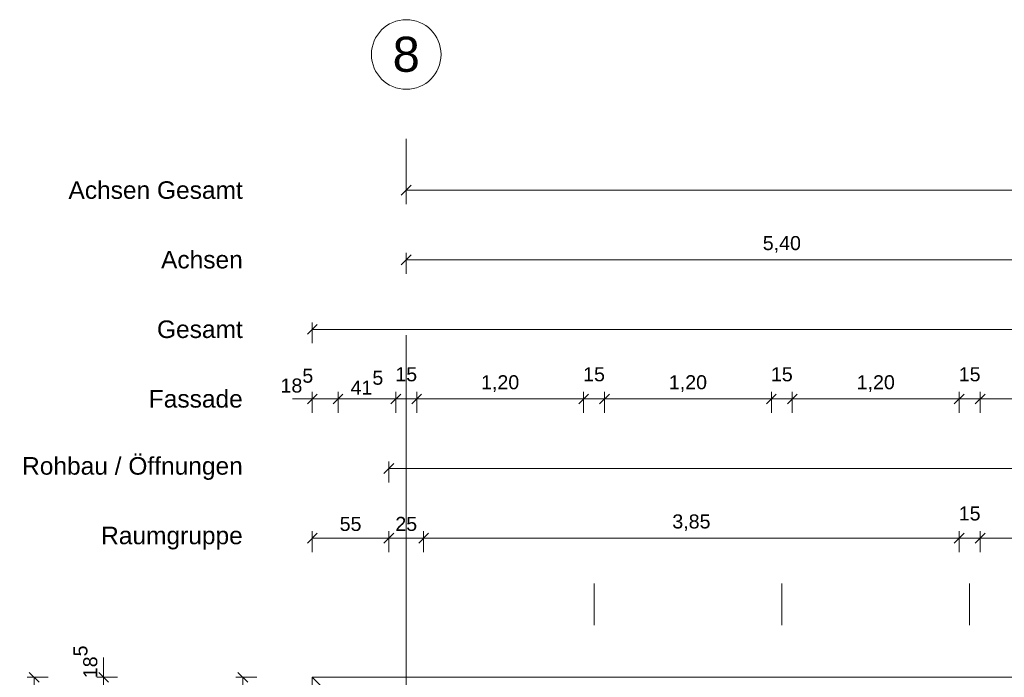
# Model space of a CAD drawing. Header units: metres. Extents: x -45 to 152, y -127 to 99.
# Tile 247 of 256: x -41.93 to -34.85, y 0.68 to 5.4. Entities that reach past the tile are written whole.
import ezdxf

# ---------------------------------------------------------------- set-up
doc = ezdxf.new("R2010")
doc.units = ezdxf.units.M
doc.header["$PDMODE"] = 1
doc.header["$PDSIZE"] = -2
doc.linetypes.add('Achsen 01', pattern=[5.291531, 3.175, -1.058062, 0.352704, -0.705764])
doc.linetypes.add('Raster 01', pattern=[2, 1, -1])
doc.layers.get('0').update_dxf_attribs({"lineweight": 25})
for name, color, linetype, lineweight, true_color in [('014_Fassadenarbeiten-000 Aufsicht Betonfertigteile', 7, 'Continuous', 9, 0xc0c0c0), ('AV1-Achsen', 1, 'Achsen 01', 18, 0xff0000), ('AV1-Raster', 7, 'Raster 01', 9, 0xa6a6a6)]:
    doc.layers.add(name, color=color, linetype=linetype, lineweight=lineweight, true_color=true_color)
for name, color, linetype, lineweight in [('_1.35m (3D)', 7, 'Continuous', 9), ('_GRU (2D)', 7, 'Continuous', 9), ('_OG 2 (2D)', 7, 'Continuous', 9), ('Bemaßung-Bemaßung', 7, 'Continuous', 9)]:
    doc.layers.add(name, color=color, linetype=linetype, lineweight=lineweight)
doc.layers.get('0').freeze()
doc.styles.add('Arial', font='arial.ttf')
doc.dimstyles.new('COE 50', dxfattribs={"dimtxt": 126.090495, "dimasz": 0.001414, "dimexe": 0.001, "dimexo": 0.01, "dimgap": 0.001, "dimtad": 1, "dimdec": 3, "dimtxsty": 'Arial', "dimblk": 'VW_SLASH-4', "dimblk1": 'VW_SLASH-4', "dimblk2": 'VW_SLASH-4', "dimcen": 0, "dimadec": 3, "dimazin": 0, "dimtfac": 0.8, "dimtdec": 3, "dimtix": 1, "dimtmove": 0, "dimatfit": 0, "dimldrblk": 'VW_SLASH-3', "dimfxl": 0.002, "dimfxlon": 1, "dimfrac": 2, "dimtolj": 1, "dimarcsym": 0})

# ---------------------------------------------------------------- blocks, each defined once
blk = doc.blocks.new('Group-2')
at = {"layer": 'AV1-Raster'}
for p, q in [((-37.8, -22.95), (-37.8, 1.35)), ((-36.45, -22.95), (-36.45, 1.35)), ((-35.1, -22.95), (-35.1, 1.35))]:
    blk.add_line(p, q, dxfattribs=at)
blk = doc.blocks.new('1.35m (3D)')
at = {"layer": 'AV1-Raster', "color": 7}
blk.add_blockref('Group-2', (0, 0), dxfattribs=at)
blk = doc.blocks.new('VW_SLASH-4')
at = {"color": 0, "linetype": 'ByBlock', "lineweight": -2, "transparency": 16777216}
blk.add_line((0, 0), (-1, 0), dxfattribs=at)
at = {"color": 0, "linetype": 'Continuous', "lineweight": 15, "transparency": 16777216, "flags": 128}
blk.add_lwpolyline([(0.5, 0.5), (-0.5, -0.5)], dxfattribs=at)
blk = doc.blocks.new('*D448')
at = {"layer": 'Bemaßung-Bemaßung', "color": 0, "lineweight": -2}
for p, q in [((-39.825, 3.075), (-39.825, 3.225)), ((0.675, 3.075), (0.675, 3.225)), ((-39.7543, 3.175), (0.6043, 3.175))]:
    blk.add_line(p, q, dxfattribs=at)
at = {"layer": 'Defpoints', "color": 0}
for p in [(0.675, 3.175), (-39.825, 0), (0.675, 0)]:
    blk.add_point(p, dxfattribs=at)
at = {"layer": 'Bemaßung-Bemaßung', "color": 0, "lineweight": -2, "xscale": 0.070693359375, "yscale": 0.070693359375, "zscale": 0.070693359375, "rotation": 180}
blk.add_blockref('VW_SLASH-4', (-39.825, 3.175), dxfattribs=at)
at = {"layer": 'Bemaßung-Bemaßung', "color": 0, "lineweight": -2, "xscale": 0.070693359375, "yscale": 0.070693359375, "zscale": 0.070693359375}
blk.add_blockref('VW_SLASH-4', (0.675, 3.175), dxfattribs=at)
at = {"layer": 'Bemaßung-Bemaßung', "color": 0, "insert": (-19.575, 3.2856), "char_height": 0.10087, "attachment_point": 5, "style": 'Arial'}
blk.add_mtext('\\A1;40,50', dxfattribs=at)
blk = doc.blocks.new('VW_SLASH-3')
at = {"color": 0, "linetype": 'ByBlock', "lineweight": -2, "transparency": 16777216}
blk.add_line((0, 0), (-1, 0), dxfattribs=at)
at = {"color": 0, "linetype": 'Continuous', "lineweight": 15, "transparency": 16777216, "flags": 128}
blk.add_lwpolyline([(0.5, 0.5), (-0.5, -0.5)], dxfattribs=at)
blk = doc.blocks.new('*D449')
at = {"layer": 'Bemaßung-Bemaßung', "color": 0, "lineweight": -2}
for p, q in [((-39.15, 3.575), (-39.15, 3.725)), ((-33.75, 3.575), (-33.75, 3.725)), ((-33.8207, 3.675), (-39.0793, 3.675))]:
    blk.add_line(p, q, dxfattribs=at)
at = {"layer": 'Defpoints', "color": 0}
for p in [(-39.15, 3.675), (-39.15, 0), (-33.75, 0)]:
    blk.add_point(p, dxfattribs=at)
at = {"layer": 'Bemaßung-Bemaßung', "color": 0, "lineweight": -2, "xscale": 0.070693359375, "yscale": 0.070693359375, "zscale": 0.070693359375, "rotation": 180}
blk.add_blockref('VW_SLASH-4', (-39.15, 3.675), dxfattribs=at)
at = {"layer": 'Bemaßung-Bemaßung', "color": 0, "lineweight": -2, "xscale": 0.070693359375, "yscale": 0.070693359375, "zscale": 0.070693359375}
blk.add_blockref('VW_SLASH-4', (-33.75, 3.675), dxfattribs=at)
at = {"layer": 'Bemaßung-Bemaßung', "color": 0, "insert": (-36.45, 3.7856), "char_height": 0.10087, "attachment_point": 5, "style": 'Arial'}
blk.add_mtext('\\A1;5,40', dxfattribs=at)
blk = doc.blocks.new('*D456')
at = {"layer": 'Bemaßung-Bemaßung', "color": 0, "lineweight": -2}
for p, q in [((-39.15, 4.075), (-39.15, 4.225)), ((0, 4.075), (0, 4.225)), ((-39.0793, 4.175), (-0.0707, 4.175))]:
    blk.add_line(p, q, dxfattribs=at)
at = {"layer": 'Defpoints', "color": 0}
for p in [(0, 4.175), (-39.15, 0), (0, 0)]:
    blk.add_point(p, dxfattribs=at)
at = {"layer": 'Bemaßung-Bemaßung', "color": 0, "lineweight": -2, "xscale": 0.070693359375, "yscale": 0.070693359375, "zscale": 0.070693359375, "rotation": 180}
blk.add_blockref('VW_SLASH-4', (-39.15, 4.175), dxfattribs=at)
at = {"layer": 'Bemaßung-Bemaßung', "color": 0, "lineweight": -2, "xscale": 0.070693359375, "yscale": 0.070693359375, "zscale": 0.070693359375}
blk.add_blockref('VW_SLASH-4', (0, 4.175), dxfattribs=at)
at = {"layer": 'Bemaßung-Bemaßung', "color": 0, "insert": (-19.575, 4.3159), "char_height": 0.15131, "attachment_point": 5, "style": 'Arial'}
blk.add_mtext('\\A1;39,15', dxfattribs=at)
blk = doc.blocks.new('*D459')
at = {"layer": 'Bemaßung-Bemaßung', "color": 0, "lineweight": -2}
for p, q in [((-41.725, 0.675), (-41.875, 0.675)), ((-41.825, -22.2043), (-41.825, 0.6043)), ((-41.725, -22.275), (-41.875, -22.275))]:
    blk.add_line(p, q, dxfattribs=at)
at = {"layer": 'Defpoints', "color": 0}
for p in [(-41.825, 0.675), (-39.825, 0.675), (-39.825, -22.275)]:
    blk.add_point(p, dxfattribs=at)
at = {"layer": 'Bemaßung-Bemaßung', "color": 0, "lineweight": -2, "xscale": 0.070693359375, "yscale": 0.070693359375, "zscale": 0.070693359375}
for p, rotation in [((-41.825, 0.675), 90), ((-41.825, -22.275), 270)]:
    blk.add_blockref('VW_SLASH-4', p, dxfattribs=dict(at, rotation=rotation))
at = {"layer": 'Bemaßung-Bemaßung', "color": 0, "insert": (-41.9356, -10.8), "char_height": 0.10087, "attachment_point": 5, "rotation": 90, "style": 'Arial'}
blk.add_mtext('\\A1;22,95', dxfattribs=at)
blk = doc.blocks.new('*D611')
at = {"layer": 'Bemaßung-Bemaßung', "color": 0, "linetype": 'Continuous', "lineweight": -2}
for p, q in [((-35.025, 2.575), (-35.025, 2.725)), ((-33.825, 2.575), (-33.825, 2.725)), ((-34.9543, 2.675), (-33.8957, 2.675))]:
    blk.add_line(p, q, dxfattribs=at)
at = {"layer": 'Defpoints', "color": 0}
for p in [(-33.825, 2.675), (-35.025, 0.675), (-33.825, 0.675)]:
    blk.add_point(p, dxfattribs=at)
at = {"layer": 'Bemaßung-Bemaßung', "color": 0, "lineweight": -2, "xscale": 0.070693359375, "yscale": 0.070693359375, "zscale": 0.070693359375, "rotation": 180}
blk.add_blockref('VW_SLASH-4', (-35.025, 2.675), dxfattribs=at)
at = {"layer": 'Bemaßung-Bemaßung', "color": 0, "lineweight": -2, "xscale": 0.070693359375, "yscale": 0.070693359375, "zscale": 0.070693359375}
blk.add_blockref('VW_SLASH-4', (-33.825, 2.675), dxfattribs=at)
at = {"layer": 'Bemaßung-Bemaßung', "color": 0, "insert": (-34.425, 2.7856), "char_height": 0.10087, "attachment_point": 5, "style": 'Arial'}
blk.add_mtext('\\A1;1,20', dxfattribs=at)
blk = doc.blocks.new('*D612')
at = {"layer": 'Bemaßung-Bemaßung', "color": 0, "linetype": 'Continuous', "lineweight": -2}
for p, q in [((-35.175, 2.575), (-35.175, 2.725)), ((-35.025, 2.575), (-35.025, 2.725)), ((-35.2457, 2.675), (-35.3164, 2.675)), ((-35.175, 2.675), (-35.025, 2.675)), ((-34.9543, 2.675), (-34.8836, 2.675))]:
    blk.add_line(p, q, dxfattribs=at)
at = {"layer": 'Defpoints', "color": 0}
for p in [(-35.025, 2.675), (-35.175, 0.675), (-35.025, 0.675)]:
    blk.add_point(p, dxfattribs=at)
at = {"layer": 'Bemaßung-Bemaßung', "color": 0, "lineweight": -2, "xscale": 0.070693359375, "yscale": 0.070693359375, "zscale": 0.070693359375}
blk.add_blockref('VW_SLASH-4', (-35.175, 2.675), dxfattribs=at)
at = {"layer": 'Bemaßung-Bemaßung', "color": 0, "lineweight": -2, "xscale": 0.070693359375, "yscale": 0.070693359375, "zscale": 0.070693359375, "rotation": 180}
blk.add_blockref('VW_SLASH-4', (-35.025, 2.675), dxfattribs=at)
at = {"layer": 'Bemaßung-Bemaßung', "color": 0, "insert": (-35.1, 2.8515), "char_height": 0.10087, "attachment_point": 5, "style": 'Arial'}
blk.add_mtext('\\A1;15', dxfattribs=at)
blk = doc.blocks.new('*D613')
at = {"layer": 'Bemaßung-Bemaßung', "color": 0, "linetype": 'Continuous', "lineweight": -2}
for p, q in [((-36.375, 2.575), (-36.375, 2.725)), ((-35.175, 2.575), (-35.175, 2.725)), ((-36.3043, 2.675), (-35.2457, 2.675))]:
    blk.add_line(p, q, dxfattribs=at)
at = {"layer": 'Defpoints', "color": 0}
for p in [(-35.175, 2.675), (-36.375, 0.675), (-35.175, 0.675)]:
    blk.add_point(p, dxfattribs=at)
at = {"layer": 'Bemaßung-Bemaßung', "color": 0, "lineweight": -2, "xscale": 0.070693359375, "yscale": 0.070693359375, "zscale": 0.070693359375, "rotation": 180}
blk.add_blockref('VW_SLASH-4', (-36.375, 2.675), dxfattribs=at)
at = {"layer": 'Bemaßung-Bemaßung', "color": 0, "lineweight": -2, "xscale": 0.070693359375, "yscale": 0.070693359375, "zscale": 0.070693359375}
blk.add_blockref('VW_SLASH-4', (-35.175, 2.675), dxfattribs=at)
at = {"layer": 'Bemaßung-Bemaßung', "color": 0, "insert": (-35.775, 2.7856), "char_height": 0.10087, "attachment_point": 5, "style": 'Arial'}
blk.add_mtext('\\A1;1,20', dxfattribs=at)
blk = doc.blocks.new('*D614')
at = {"layer": 'Bemaßung-Bemaßung', "color": 0, "linetype": 'Continuous', "lineweight": -2}
for p, q in [((-36.525, 2.575), (-36.525, 2.725)), ((-36.375, 2.575), (-36.375, 2.725)), ((-36.5957, 2.675), (-36.6664, 2.675)), ((-36.525, 2.675), (-36.375, 2.675)), ((-36.3043, 2.675), (-36.2336, 2.675))]:
    blk.add_line(p, q, dxfattribs=at)
at = {"layer": 'Defpoints', "color": 0}
for p in [(-36.375, 2.675), (-36.525, 0.675), (-36.375, 0.675)]:
    blk.add_point(p, dxfattribs=at)
at = {"layer": 'Bemaßung-Bemaßung', "color": 0, "lineweight": -2, "xscale": 0.070693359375, "yscale": 0.070693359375, "zscale": 0.070693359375}
blk.add_blockref('VW_SLASH-4', (-36.525, 2.675), dxfattribs=at)
at = {"layer": 'Bemaßung-Bemaßung', "color": 0, "lineweight": -2, "xscale": 0.070693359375, "yscale": 0.070693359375, "zscale": 0.070693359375, "rotation": 180}
blk.add_blockref('VW_SLASH-4', (-36.375, 2.675), dxfattribs=at)
at = {"layer": 'Bemaßung-Bemaßung', "color": 0, "insert": (-36.45, 2.8515), "char_height": 0.10087, "attachment_point": 5, "style": 'Arial'}
blk.add_mtext('\\A1;15', dxfattribs=at)
blk = doc.blocks.new('*D615')
at = {"layer": 'Bemaßung-Bemaßung', "color": 0, "linetype": 'Continuous', "lineweight": -2}
for p, q in [((-37.725, 2.575), (-37.725, 2.725)), ((-36.525, 2.575), (-36.525, 2.725)), ((-37.6543, 2.675), (-36.5957, 2.675))]:
    blk.add_line(p, q, dxfattribs=at)
at = {"layer": 'Defpoints', "color": 0}
for p in [(-36.525, 2.675), (-37.725, 0.675), (-36.525, 0.675)]:
    blk.add_point(p, dxfattribs=at)
at = {"layer": 'Bemaßung-Bemaßung', "color": 0, "lineweight": -2, "xscale": 0.070693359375, "yscale": 0.070693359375, "zscale": 0.070693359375, "rotation": 180}
blk.add_blockref('VW_SLASH-4', (-37.725, 2.675), dxfattribs=at)
at = {"layer": 'Bemaßung-Bemaßung', "color": 0, "lineweight": -2, "xscale": 0.070693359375, "yscale": 0.070693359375, "zscale": 0.070693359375}
blk.add_blockref('VW_SLASH-4', (-36.525, 2.675), dxfattribs=at)
at = {"layer": 'Bemaßung-Bemaßung', "color": 0, "insert": (-37.125, 2.7856), "char_height": 0.10087, "attachment_point": 5, "style": 'Arial'}
blk.add_mtext('\\A1;1,20', dxfattribs=at)
blk = doc.blocks.new('*D616')
at = {"layer": 'Bemaßung-Bemaßung', "color": 0, "linetype": 'Continuous', "lineweight": -2}
for p, q in [((-37.875, 2.575), (-37.875, 2.725)), ((-37.725, 2.575), (-37.725, 2.725)), ((-37.9457, 2.675), (-38.0164, 2.675)), ((-37.875, 2.675), (-37.725, 2.675)), ((-37.6543, 2.675), (-37.5836, 2.675))]:
    blk.add_line(p, q, dxfattribs=at)
at = {"layer": 'Defpoints', "color": 0}
for p in [(-37.725, 2.675), (-37.875, 0.675), (-37.725, 0.675)]:
    blk.add_point(p, dxfattribs=at)
at = {"layer": 'Bemaßung-Bemaßung', "color": 0, "lineweight": -2, "xscale": 0.070693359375, "yscale": 0.070693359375, "zscale": 0.070693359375}
blk.add_blockref('VW_SLASH-4', (-37.875, 2.675), dxfattribs=at)
at = {"layer": 'Bemaßung-Bemaßung', "color": 0, "lineweight": -2, "xscale": 0.070693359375, "yscale": 0.070693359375, "zscale": 0.070693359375, "rotation": 180}
blk.add_blockref('VW_SLASH-4', (-37.725, 2.675), dxfattribs=at)
at = {"layer": 'Bemaßung-Bemaßung', "color": 0, "insert": (-37.8, 2.8515), "char_height": 0.10087, "attachment_point": 5, "style": 'Arial'}
blk.add_mtext('\\A1;15', dxfattribs=at)
blk = doc.blocks.new('*D617')
at = {"layer": 'Bemaßung-Bemaßung', "color": 0, "linetype": 'Continuous', "lineweight": -2}
for p, q in [((-39.075, 2.575), (-39.075, 2.725)), ((-37.875, 2.575), (-37.875, 2.725)), ((-39.0043, 2.675), (-37.9457, 2.675))]:
    blk.add_line(p, q, dxfattribs=at)
at = {"layer": 'Defpoints', "color": 0}
for p in [(-37.875, 2.675), (-39.075, 0.675), (-37.875, 0.675)]:
    blk.add_point(p, dxfattribs=at)
at = {"layer": 'Bemaßung-Bemaßung', "color": 0, "lineweight": -2, "xscale": 0.070693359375, "yscale": 0.070693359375, "zscale": 0.070693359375, "rotation": 180}
blk.add_blockref('VW_SLASH-4', (-39.075, 2.675), dxfattribs=at)
at = {"layer": 'Bemaßung-Bemaßung', "color": 0, "lineweight": -2, "xscale": 0.070693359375, "yscale": 0.070693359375, "zscale": 0.070693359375}
blk.add_blockref('VW_SLASH-4', (-37.875, 2.675), dxfattribs=at)
at = {"layer": 'Bemaßung-Bemaßung', "color": 0, "insert": (-38.475, 2.7856), "char_height": 0.10087, "attachment_point": 5, "style": 'Arial'}
blk.add_mtext('\\A1;1,20', dxfattribs=at)
blk = doc.blocks.new('*D618')
at = {"layer": 'Bemaßung-Bemaßung', "color": 0, "linetype": 'Continuous', "lineweight": -2}
for p, q in [((-39.225, 2.575), (-39.225, 2.725)), ((-39.075, 2.575), (-39.075, 2.725)), ((-39.2957, 2.675), (-39.3664, 2.675)), ((-39.225, 2.675), (-39.075, 2.675)), ((-39.0043, 2.675), (-38.9336, 2.675))]:
    blk.add_line(p, q, dxfattribs=at)
at = {"layer": 'Defpoints', "color": 0}
for p in [(-39.075, 2.675), (-39.225, 0.675), (-39.075, 0.675)]:
    blk.add_point(p, dxfattribs=at)
at = {"layer": 'Bemaßung-Bemaßung', "color": 0, "lineweight": -2, "xscale": 0.070693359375, "yscale": 0.070693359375, "zscale": 0.070693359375}
blk.add_blockref('VW_SLASH-4', (-39.225, 2.675), dxfattribs=at)
at = {"layer": 'Bemaßung-Bemaßung', "color": 0, "lineweight": -2, "xscale": 0.070693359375, "yscale": 0.070693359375, "zscale": 0.070693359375, "rotation": 180}
blk.add_blockref('VW_SLASH-4', (-39.075, 2.675), dxfattribs=at)
at = {"layer": 'Bemaßung-Bemaßung', "color": 0, "insert": (-39.15, 2.8515), "char_height": 0.10087, "attachment_point": 5, "style": 'Arial'}
blk.add_mtext('\\A1;15', dxfattribs=at)
blk = doc.blocks.new('*D619')
at = {"layer": 'Bemaßung-Bemaßung', "color": 0, "linetype": 'Continuous', "lineweight": -2}
for p, q in [((-39.64, 2.575), (-39.64, 2.725)), ((-39.225, 2.575), (-39.225, 2.725)), ((-39.5693, 2.675), (-39.2957, 2.675))]:
    blk.add_line(p, q, dxfattribs=at)
at = {"layer": 'Defpoints', "color": 0}
for p in [(-39.225, 2.675), (-39.225, 0.675), (-39.64, 0.49)]:
    blk.add_point(p, dxfattribs=at)
at = {"layer": 'Bemaßung-Bemaßung', "color": 0, "lineweight": -2, "xscale": 0.070693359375, "yscale": 0.070693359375, "zscale": 0.070693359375, "rotation": 180}
blk.add_blockref('VW_SLASH-4', (-39.64, 2.675), dxfattribs=at)
at = {"layer": 'Bemaßung-Bemaßung', "color": 0, "lineweight": -2, "xscale": 0.070693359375, "yscale": 0.070693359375, "zscale": 0.070693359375}
blk.add_blockref('VW_SLASH-4', (-39.225, 2.675), dxfattribs=at)
at = {"layer": 'Bemaßung-Bemaßung', "color": 0, "insert": (-39.4325, 2.7924), "char_height": 0.100872, "attachment_point": 5, "style": 'Arial'}
blk.add_mtext('\\A1;41\\S5^ ;', dxfattribs=at)
blk = doc.blocks.new('*D620')
at = {"layer": 'Bemaßung-Bemaßung', "color": 0, "linetype": 'Continuous', "lineweight": -2}
for p, q in [((-39.825, 2.575), (-39.825, 2.725)), ((-39.64, 2.575), (-39.64, 2.725)), ((-39.8957, 2.675), (-39.9664, 2.675)), ((-39.825, 2.675), (-39.64, 2.675)), ((-39.5693, 2.675), (-39.4986, 2.675))]:
    blk.add_line(p, q, dxfattribs=at)
at = {"layer": 'Defpoints', "color": 0}
for p in [(-39.64, 2.675), (-39.64, 0.49), (-39.825, 0.075)]:
    blk.add_point(p, dxfattribs=at)
at = {"layer": 'Bemaßung-Bemaßung', "color": 0, "lineweight": -2, "xscale": 0.070693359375, "yscale": 0.070693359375, "zscale": 0.070693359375}
blk.add_blockref('VW_SLASH-4', (-39.825, 2.675), dxfattribs=at)
at = {"layer": 'Bemaßung-Bemaßung', "color": 0, "lineweight": -2, "xscale": 0.070693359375, "yscale": 0.070693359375, "zscale": 0.070693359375, "rotation": 180}
blk.add_blockref('VW_SLASH-4', (-39.64, 2.675), dxfattribs=at)
at = {"layer": 'Bemaßung-Bemaßung', "color": 0, "insert": (-39.936, 2.806), "char_height": 0.100872, "attachment_point": 5, "style": 'Arial'}
blk.add_mtext('\\A1;18\\S5^ ;', dxfattribs=at)
blk = doc.blocks.new('*D657')
at = {"layer": 'Bemaßung-Bemaßung', "color": 0, "linetype": 'Continuous', "lineweight": -2}
for p, q in [((-41.325, 0.7457), (-41.325, 0.8164)), ((-41.225, 0.675), (-41.375, 0.675)), ((-41.325, 0.675), (-41.325, 0.49)), ((-41.225, 0.49), (-41.375, 0.49)), ((-41.325, 0.4193), (-41.325, 0.3486))]:
    blk.add_line(p, q, dxfattribs=at)
at = {"layer": 'Defpoints', "color": 0}
for p in [(-39.225, 0.675), (-41.325, 0.49), (-39.64, 0.49)]:
    blk.add_point(p, dxfattribs=at)
at = {"layer": 'Bemaßung-Bemaßung', "color": 0, "lineweight": -2, "xscale": 0.070693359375, "yscale": 0.070693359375, "zscale": 0.070693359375}
for p, rotation in [((-41.325, 0.675), 270), ((-41.325, 0.49), 90)]:
    blk.add_blockref('VW_SLASH-4', p, dxfattribs=dict(at, rotation=rotation))
at = {"layer": 'Bemaßung-Bemaßung', "color": 0, "insert": (-41.456, 0.786), "char_height": 0.100872, "attachment_point": 5, "rotation": 90, "style": 'Arial'}
blk.add_mtext('\\A1;18\\S5^ ;', dxfattribs=at)
blk = doc.blocks.new('*D689')
at = {"layer": 'Bemaßung-Bemaßung', "color": 0, "linetype": 'Continuous', "lineweight": -2}
for p, q in [((-40.225, 0.675), (-40.375, 0.675)), ((-40.325, 0.6043), (-40.325, 0.1957)), ((-40.225, 0.125), (-40.375, 0.125))]:
    blk.add_line(p, q, dxfattribs=at)
at = {"layer": 'Defpoints', "color": 0}
for p in [(-39.225, 0.675), (-40.325, 0.125), (-39.275, 0.125)]:
    blk.add_point(p, dxfattribs=at)
at = {"layer": 'Bemaßung-Bemaßung', "color": 0, "lineweight": -2, "xscale": 0.070693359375, "yscale": 0.070693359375, "zscale": 0.070693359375}
for p, rotation in [((-40.325, 0.675), 90), ((-40.325, 0.125), 270)]:
    blk.add_blockref('VW_SLASH-4', p, dxfattribs=dict(at, rotation=rotation))
at = {"layer": 'Bemaßung-Bemaßung', "color": 0, "insert": (-40.4263, 0.4), "char_height": 0.10087, "attachment_point": 5, "rotation": 90, "style": 'Arial'}
blk.add_mtext('\\A1;55', dxfattribs=at)
blk = doc.blocks.new('*D698')
at = {"layer": 'Bemaßung-Bemaßung', "color": 0, "lineweight": -2}
for p, q in [((-39.825, 1.575), (-39.825, 1.725)), ((-39.275, 1.575), (-39.275, 1.725)), ((-39.3457, 1.675), (-39.7543, 1.675))]:
    blk.add_line(p, q, dxfattribs=at)
at = {"layer": 'Defpoints', "color": 0}
for p in [(-39.825, 1.675), (-39.825, 0.675), (-39.275, 0.125)]:
    blk.add_point(p, dxfattribs=at)
at = {"layer": 'Bemaßung-Bemaßung', "color": 0, "lineweight": -2, "xscale": 0.070693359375, "yscale": 0.070693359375, "zscale": 0.070693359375, "rotation": 180}
blk.add_blockref('VW_SLASH-4', (-39.825, 1.675), dxfattribs=at)
at = {"layer": 'Bemaßung-Bemaßung', "color": 0, "lineweight": -2, "xscale": 0.070693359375, "yscale": 0.070693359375, "zscale": 0.070693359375}
blk.add_blockref('VW_SLASH-4', (-39.275, 1.675), dxfattribs=at)
at = {"layer": 'Bemaßung-Bemaßung', "color": 0, "insert": (-39.55, 1.7763), "char_height": 0.10087, "attachment_point": 5, "style": 'Arial'}
blk.add_mtext('\\A1;55', dxfattribs=at)
blk = doc.blocks.new('*D699')
at = {"layer": 'Bemaßung-Bemaßung', "color": 0, "lineweight": -2}
for p, q in [((-39.275, 1.575), (-39.275, 1.725)), ((-39.025, 1.575), (-39.025, 1.725)), ((-39.0957, 1.675), (-39.2043, 1.675))]:
    blk.add_line(p, q, dxfattribs=at)
at = {"layer": 'Defpoints', "color": 0}
for p in [(-39.275, 1.675), (-39.275, 0.125), (-39.025, -0.125)]:
    blk.add_point(p, dxfattribs=at)
at = {"layer": 'Bemaßung-Bemaßung', "color": 0, "lineweight": -2, "xscale": 0.070693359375, "yscale": 0.070693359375, "zscale": 0.070693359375, "rotation": 180}
blk.add_blockref('VW_SLASH-4', (-39.275, 1.675), dxfattribs=at)
at = {"layer": 'Bemaßung-Bemaßung', "color": 0, "lineweight": -2, "xscale": 0.070693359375, "yscale": 0.070693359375, "zscale": 0.070693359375}
blk.add_blockref('VW_SLASH-4', (-39.025, 1.675), dxfattribs=at)
at = {"layer": 'Bemaßung-Bemaßung', "color": 0, "insert": (-39.15, 1.7765), "char_height": 0.10087, "attachment_point": 5, "style": 'Arial'}
blk.add_mtext('\\A1;25', dxfattribs=at)
blk = doc.blocks.new('*D700')
at = {"layer": 'Bemaßung-Bemaßung', "color": 0, "lineweight": -2}
for p, q in [((-39.025, 1.575), (-39.025, 1.725)), ((-35.175, 1.575), (-35.175, 1.725)), ((-35.2457, 1.675), (-38.9543, 1.675))]:
    blk.add_line(p, q, dxfattribs=at)
at = {"layer": 'Defpoints', "color": 0}
for p in [(-39.025, 1.675), (-39.025, -0.125), (-35.175, -0.125)]:
    blk.add_point(p, dxfattribs=at)
at = {"layer": 'Bemaßung-Bemaßung', "color": 0, "lineweight": -2, "xscale": 0.070693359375, "yscale": 0.070693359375, "zscale": 0.070693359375, "rotation": 180}
blk.add_blockref('VW_SLASH-4', (-39.025, 1.675), dxfattribs=at)
at = {"layer": 'Bemaßung-Bemaßung', "color": 0, "lineweight": -2, "xscale": 0.070693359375, "yscale": 0.070693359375, "zscale": 0.070693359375}
blk.add_blockref('VW_SLASH-4', (-35.175, 1.675), dxfattribs=at)
at = {"layer": 'Bemaßung-Bemaßung', "color": 0, "insert": (-37.1, 1.7856), "char_height": 0.10087, "attachment_point": 5, "style": 'Arial'}
blk.add_mtext('\\A1;3,85', dxfattribs=at)
blk = doc.blocks.new('*D701')
at = {"layer": 'Bemaßung-Bemaßung', "color": 0, "lineweight": -2}
for p, q in [((-35.175, 1.575), (-35.175, 1.725)), ((-35.025, 1.575), (-35.025, 1.725)), ((-35.2457, 1.675), (-35.3164, 1.675)), ((-35.025, 1.675), (-35.175, 1.675)), ((-34.9543, 1.675), (-34.8836, 1.675))]:
    blk.add_line(p, q, dxfattribs=at)
at = {"layer": 'Defpoints', "color": 0}
for p in [(-35.175, 1.675), (-35.175, -0.125), (-35.025, -0.125)]:
    blk.add_point(p, dxfattribs=at)
at = {"layer": 'Bemaßung-Bemaßung', "color": 0, "lineweight": -2, "xscale": 0.070693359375, "yscale": 0.070693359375, "zscale": 0.070693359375}
blk.add_blockref('VW_SLASH-4', (-35.175, 1.675), dxfattribs=at)
at = {"layer": 'Bemaßung-Bemaßung', "color": 0, "lineweight": -2, "xscale": 0.070693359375, "yscale": 0.070693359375, "zscale": 0.070693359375, "rotation": 180}
blk.add_blockref('VW_SLASH-4', (-35.025, 1.675), dxfattribs=at)
at = {"layer": 'Bemaßung-Bemaßung', "color": 0, "insert": (-35.1, 1.8515), "char_height": 0.10087, "attachment_point": 5, "style": 'Arial'}
blk.add_mtext('\\A1;15', dxfattribs=at)
blk = doc.blocks.new('*D702')
at = {"layer": 'Bemaßung-Bemaßung', "color": 0, "lineweight": -2}
for p, q in [((-35.025, 1.575), (-35.025, 1.725)), ((-26.4, 1.575), (-26.4, 1.725)), ((-26.4707, 1.675), (-34.9543, 1.675))]:
    blk.add_line(p, q, dxfattribs=at)
at = {"layer": 'Defpoints', "color": 0}
for p in [(-35.025, 1.675), (-35.025, -0.125), (-26.4, -0.125)]:
    blk.add_point(p, dxfattribs=at)
at = {"layer": 'Bemaßung-Bemaßung', "color": 0, "lineweight": -2, "xscale": 0.070693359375, "yscale": 0.070693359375, "zscale": 0.070693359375, "rotation": 180}
blk.add_blockref('VW_SLASH-4', (-35.025, 1.675), dxfattribs=at)
at = {"layer": 'Bemaßung-Bemaßung', "color": 0, "lineweight": -2, "xscale": 0.070693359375, "yscale": 0.070693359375, "zscale": 0.070693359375}
blk.add_blockref('VW_SLASH-4', (-26.4, 1.675), dxfattribs=at)
at = {"layer": 'Bemaßung-Bemaßung', "color": 0, "insert": (-30.7125, 1.8024), "char_height": 0.100872, "attachment_point": 5, "style": 'Arial'}
blk.add_mtext('\\A1;8,62\\S5^ ;', dxfattribs=at)
blk = doc.blocks.new('*D707')
at = {"layer": 'Bemaßung-Bemaßung', "color": 0, "lineweight": -2}
for p, q in [((-39.275, 2.075), (-39.275, 2.225)), ((-18.775, 2.075), (-18.775, 2.225)), ((-18.8457, 2.175), (-39.2043, 2.175))]:
    blk.add_line(p, q, dxfattribs=at)
at = {"layer": 'Defpoints', "color": 0}
for p in [(-39.275, 2.175), (-39.275, 0.125), (-18.775, -0.125)]:
    blk.add_point(p, dxfattribs=at)
at = {"layer": 'Bemaßung-Bemaßung', "color": 0, "lineweight": -2, "xscale": 0.070693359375, "yscale": 0.070693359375, "zscale": 0.070693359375, "rotation": 180}
blk.add_blockref('VW_SLASH-4', (-39.275, 2.175), dxfattribs=at)
at = {"layer": 'Bemaßung-Bemaßung', "color": 0, "lineweight": -2, "xscale": 0.070693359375, "yscale": 0.070693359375, "zscale": 0.070693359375}
blk.add_blockref('VW_SLASH-4', (-18.775, 2.175), dxfattribs=at)
at = {"layer": 'Bemaßung-Bemaßung', "color": 0, "insert": (-29.025, 2.2856), "char_height": 0.10087, "attachment_point": 5, "style": 'Arial'}
blk.add_mtext('\\A1;20,50', dxfattribs=at)
blk = doc.blocks.new('Group-736')
at = {"layer": 'AV1-Achsen'}
blk.add_line((-39.15, -26.5), (-39.15, 4.9), dxfattribs=at)
at = {"layer": 'AV1-Achsen', "linetype": 'Continuous'}
blk.add_circle((-39.15, 5.15), 0.25, dxfattribs=at)
at = {"layer": 'AV1-Achsen', "insert": (-39.15, 5.15), "char_height": 0.2522, "attachment_point": 5, "line_spacing_factor": 0.969122, "style": 'Arial'}
blk.add_mtext('8', dxfattribs=at)
blk = doc.blocks.new('GRU (2D)')
at = {"layer": 'AV1-Achsen', "color": 7}
blk.add_blockref('Group-736', (0, 0), dxfattribs=at)
blk = doc.blocks.new('OG 2 (2D)')
at = {"layer": '014_Fassadenarbeiten-000 Aufsicht Betonfertigteile', "flags": 128}
for points in [[(-39.455, 0.305), (-39.455, -21.905), (-39.825, -22.275), (-39.825, 0.675)], [(-39.4623, 0.305), (-16.125, 0.305), (-16.125, 0.675), (-39.825, 0.675)]]:
    blk.add_lwpolyline(points, close=True, dxfattribs=at)
at = {"layer": 'Bemaßung-Bemaßung', "color": 1, "char_height": 0.12609, "attachment_point": 6, "line_spacing_factor": 0.969122, "style": 'Arial'}
for s, insert in [('Achsen Gesamt', (-40.325, 4.175)), ('Achsen', (-40.325, 3.675))]:
    blk.add_mtext(s, dxfattribs=dict(at, insert=insert))
at = {"layer": 'Bemaßung-Bemaßung', "char_height": 0.12609, "attachment_point": 6, "line_spacing_factor": 0.969122, "style": 'Arial'}
for s, insert in [('Gesamt', (-40.325, 3.175)), ('Fassade', (-40.325, 2.675)), ('Rohbau / Öffnungen', (-40.325, 2.175)), ('Raumgruppe', (-40.325, 1.675))]:
    blk.add_mtext(s, dxfattribs=dict(at, insert=insert))
at = {"layer": 'Bemaßung-Bemaßung', "color": 1}
dim = blk.add_linear_dim(base=(0, 4.175), p1=(-39.15, 0), p2=(0, 0), text='39,15', dimstyle='COE 50', override={"dimtxt": 0.151309, "dimasz": 0.070693, "dimexe": 0.05, "dimgap": 0.05, "dimpost": '<>', "dimtxsty": 'Arial', "dimtmove": 2, "dimfxl": 0.1}, dxfattribs=at)
dim.commit()
dim.dimension.update_dxf_attribs({"geometry": '*D456', "text_midpoint": (-19.575, 4.3159)})
dim = blk.add_aligned_dim(p1=(-33.75, 0), p2=(-39.15, 0), distance=-3.675, text='5,40', dimstyle='COE 50', override={"dimtxt": 0.100872, "dimasz": 0.070693, "dimexe": 0.05, "dimgap": 0.05, "dimpost": '<>', "dimtxsty": 'Arial', "dimtmove": 2, "dimfxl": 0.1}, dxfattribs=at)
dim.commit()
dim.dimension.update_dxf_attribs({"geometry": '*D449', "text_midpoint": (-36.45, 3.7856)})
at = {"layer": 'Bemaßung-Bemaßung'}
for base, p1, p2, text, override, picture, middle in [((0.675, 3.175), (-39.825, 0), (0.675, 0), '40,50', {"dimtxt": 0.100872, "dimasz": 0.070693, "dimexe": 0.05, "dimgap": 0.05, "dimpost": '<>', "dimtxsty": 'Arial', "dimtmove": 2, "dimfxl": 0.1}, '*D448', (-19.575, 3.2856)), ((-39.275, 2.175), (-18.775, -0.125), (-39.275, 0.125), '20,50', {"dimtxt": 0.100872, "dimasz": 0.070693, "dimexe": 0.05, "dimgap": 0.05, "dimpost": '<>', "dimtxsty": 'Arial', "dimtmove": 2, "dimfxl": 0.1}, '*D707', (-29.025, 2.2856)), ((-35.175, 1.675), (-35.025, -0.125), (-35.175, -0.125), '15', {"dimtxt": 0.100872, "dimasz": 0.070693, "dimexe": 0.05, "dimgap": 0.05, "dimpost": '<>', "dimtxsty": 'Arial', "dimtix": 0, "dimtmove": 2, "dimfxl": 0.1}, '*D701', (-35.1, 1.8515)), ((-39.825, 1.675), (-39.275, 0.125), (-39.825, 0.675), '55', {"dimtxt": 0.100872, "dimasz": 0.070693, "dimexe": 0.05, "dimgap": 0.05, "dimpost": '<>', "dimtxsty": 'Arial', "dimtmove": 2, "dimfxl": 0.1}, '*D698', (-39.55, 1.7763)), ((-39.275, 1.675), (-39.025, -0.125), (-39.275, 0.125), '25', {"dimtxt": 0.100872, "dimasz": 0.070693, "dimexe": 0.05, "dimgap": 0.05, "dimpost": '<>', "dimtxsty": 'Arial', "dimtmove": 2, "dimfxl": 0.1}, '*D699', (-39.15, 1.7765)), ((-39.025, 1.675), (-35.175, -0.125), (-39.025, -0.125), '3,85', {"dimtxt": 0.100872, "dimasz": 0.070693, "dimexe": 0.05, "dimgap": 0.05, "dimpost": '<>', "dimtxsty": 'Arial', "dimtmove": 2, "dimfxl": 0.1}, '*D700', (-37.1, 1.7856)), ((-35.025, 1.675), (-26.4, -0.125), (-35.025, -0.125), '8,62\\S5^ ;', {"dimtxt": 0.100872, "dimasz": 0.070693, "dimexe": 0.05, "dimgap": 0.05, "dimpost": '<>', "dimtxsty": 'Arial', "dimtmove": 2, "dimfxl": 0.1}, '*D702', (-30.7125, 1.8024))]:
    dim = blk.add_linear_dim(base=base, p1=p1, p2=p2, text=text, dimstyle='COE 50', override=override, dxfattribs=at)
    dim.commit()
    dim.dimension.update_dxf_attribs({"geometry": picture, "text_midpoint": middle})
at = {"layer": 'Bemaßung-Bemaßung', "linetype": 'Continuous'}
for base, p1, p2, text, override, picture, middle in [((-39.075, 2.675), (-39.225, 0.675), (-39.075, 0.675), '15', {"dimtxt": 0.100872, "dimasz": 0.070693, "dimexe": 0.05, "dimgap": 0.05, "dimpost": '<>', "dimtxsty": 'Arial', "dimtix": 0, "dimtmove": 2, "dimfxl": 0.1}, '*D618', (-39.15, 2.8515)), ((-37.725, 2.675), (-37.875, 0.675), (-37.725, 0.675), '15', {"dimtxt": 0.100872, "dimasz": 0.070693, "dimexe": 0.05, "dimgap": 0.05, "dimpost": '<>', "dimtxsty": 'Arial', "dimtix": 0, "dimtmove": 2, "dimfxl": 0.1}, '*D616', (-37.8, 2.8515)), ((-36.375, 2.675), (-36.525, 0.675), (-36.375, 0.675), '15', {"dimtxt": 0.100872, "dimasz": 0.070693, "dimexe": 0.05, "dimgap": 0.05, "dimpost": '<>', "dimtxsty": 'Arial', "dimtix": 0, "dimtmove": 2, "dimfxl": 0.1}, '*D614', (-36.45, 2.8515)), ((-35.025, 2.675), (-35.175, 0.675), (-35.025, 0.675), '15', {"dimtxt": 0.100872, "dimasz": 0.070693, "dimexe": 0.05, "dimgap": 0.05, "dimpost": '<>', "dimtxsty": 'Arial', "dimtix": 0, "dimtmove": 2, "dimfxl": 0.1}, '*D612', (-35.1, 2.8515)), ((-39.225, 2.675), (-39.64, 0.49), (-39.225, 0.675), '41\\S5^ ;', {"dimtxt": 0.100872, "dimasz": 0.070693, "dimexe": 0.05, "dimgap": 0.05, "dimpost": '<>', "dimtxsty": 'Arial', "dimtmove": 2, "dimfxl": 0.1}, '*D619', (-39.4325, 2.7924)), ((-37.875, 2.675), (-39.075, 0.675), (-37.875, 0.675), '1,20', {"dimtxt": 0.100872, "dimasz": 0.070693, "dimexe": 0.05, "dimgap": 0.05, "dimpost": '<>', "dimtxsty": 'Arial', "dimtmove": 2, "dimfxl": 0.1}, '*D617', (-38.475, 2.7856)), ((-36.525, 2.675), (-37.725, 0.675), (-36.525, 0.675), '1,20', {"dimtxt": 0.100872, "dimasz": 0.070693, "dimexe": 0.05, "dimgap": 0.05, "dimpost": '<>', "dimtxsty": 'Arial', "dimtmove": 2, "dimfxl": 0.1}, '*D615', (-37.125, 2.7856)), ((-35.175, 2.675), (-36.375, 0.675), (-35.175, 0.675), '1,20', {"dimtxt": 0.100872, "dimasz": 0.070693, "dimexe": 0.05, "dimgap": 0.05, "dimpost": '<>', "dimtxsty": 'Arial', "dimtmove": 2, "dimfxl": 0.1}, '*D613', (-35.775, 2.7856)), ((-33.825, 2.675), (-35.025, 0.675), (-33.825, 0.675), '1,20', {"dimtxt": 0.100872, "dimasz": 0.070693, "dimexe": 0.05, "dimgap": 0.05, "dimpost": '<>', "dimtxsty": 'Arial', "dimtmove": 2, "dimfxl": 0.1}, '*D611', (-34.425, 2.7856))]:
    dim = blk.add_linear_dim(base=base, p1=p1, p2=p2, text=text, dimstyle='COE 50', override=override, dxfattribs=at)
    dim.commit()
    dim.dimension.update_dxf_attribs({"geometry": picture, "text_midpoint": middle})
dim = blk.add_linear_dim(base=(-39.64, 2.675), p1=(-39.825, 0.075), p2=(-39.64, 0.49), text='18\\S5^ ;', dimstyle='COE 50', override={"dimtxt": 0.100872, "dimasz": 0.070693, "dimexe": 0.05, "dimgap": 0.05, "dimpost": '<>', "dimtxsty": 'Arial', "dimtix": 0, "dimtmove": 2, "dimfxl": 0.1}, dxfattribs=at)
dim.commit()
dim.dimension.update_dxf_attribs({"geometry": '*D620', "text_midpoint": (-39.936, 2.806), "dimtype": 160})
dim = blk.add_linear_dim(base=(-41.325, 0.49), p1=(-39.225, 0.675), p2=(-39.64, 0.49), angle=270, text='18\\S5^ ;', dimstyle='COE 50', override={"dimtxt": 0.100872, "dimasz": 0.070693, "dimexe": 0.05, "dimgap": 0.05, "dimpost": '<>', "dimtxsty": 'Arial', "dimtix": 0, "dimtmove": 2, "dimfxl": 0.1}, dxfattribs=at)
dim.commit()
dim.dimension.update_dxf_attribs({"geometry": '*D657', "text_midpoint": (-41.456, 0.786), "dimtype": 160})
at = {"layer": 'Bemaßung-Bemaßung'}
dim = blk.add_linear_dim(base=(-41.825, 0.675), p1=(-39.825, -22.275), p2=(-39.825, 0.675), angle=270, text='22,95', dimstyle='COE 50', override={"dimtxt": 0.100872, "dimasz": 0.070693, "dimexe": 0.05, "dimgap": 0.05, "dimpost": '<>', "dimtxsty": 'Arial', "dimtmove": 2, "dimfxl": 0.1}, dxfattribs=at)
dim.commit()
dim.dimension.update_dxf_attribs({"geometry": '*D459', "text_midpoint": (-41.9356, -10.8)})
at = {"layer": 'Bemaßung-Bemaßung', "linetype": 'Continuous'}
dim = blk.add_linear_dim(base=(-40.325, 0.125), p1=(-39.225, 0.675), p2=(-39.275, 0.125), angle=270, text='55', dimstyle='COE 50', override={"dimtxt": 0.100872, "dimasz": 0.070693, "dimexe": 0.05, "dimgap": 0.05, "dimpost": '<>', "dimtxsty": 'Arial', "dimtmove": 2, "dimfxl": 0.1}, dxfattribs=at)
dim.commit()
dim.dimension.update_dxf_attribs({"geometry": '*D689', "text_midpoint": (-40.4263, 0.4)})

msp = doc.modelspace()

# ---------------------------------------------------------------- block references
at = {"layer": '_1.35m (3D)'}
msp.add_blockref('1.35m (3D)', (0, 0), dxfattribs=at)

# ---------------------------------------------------------------- next in the draw order: block references
at = {"layer": '_OG 2 (2D)'}
msp.add_blockref('OG 2 (2D)', (0, 0), dxfattribs=at)

# ---------------------------------------------------------------- next in the draw order: block references
at = {"layer": '_GRU (2D)'}
msp.add_blockref('GRU (2D)', (0, 0), dxfattribs=at)

doc.saveas('drawing.dxf')
